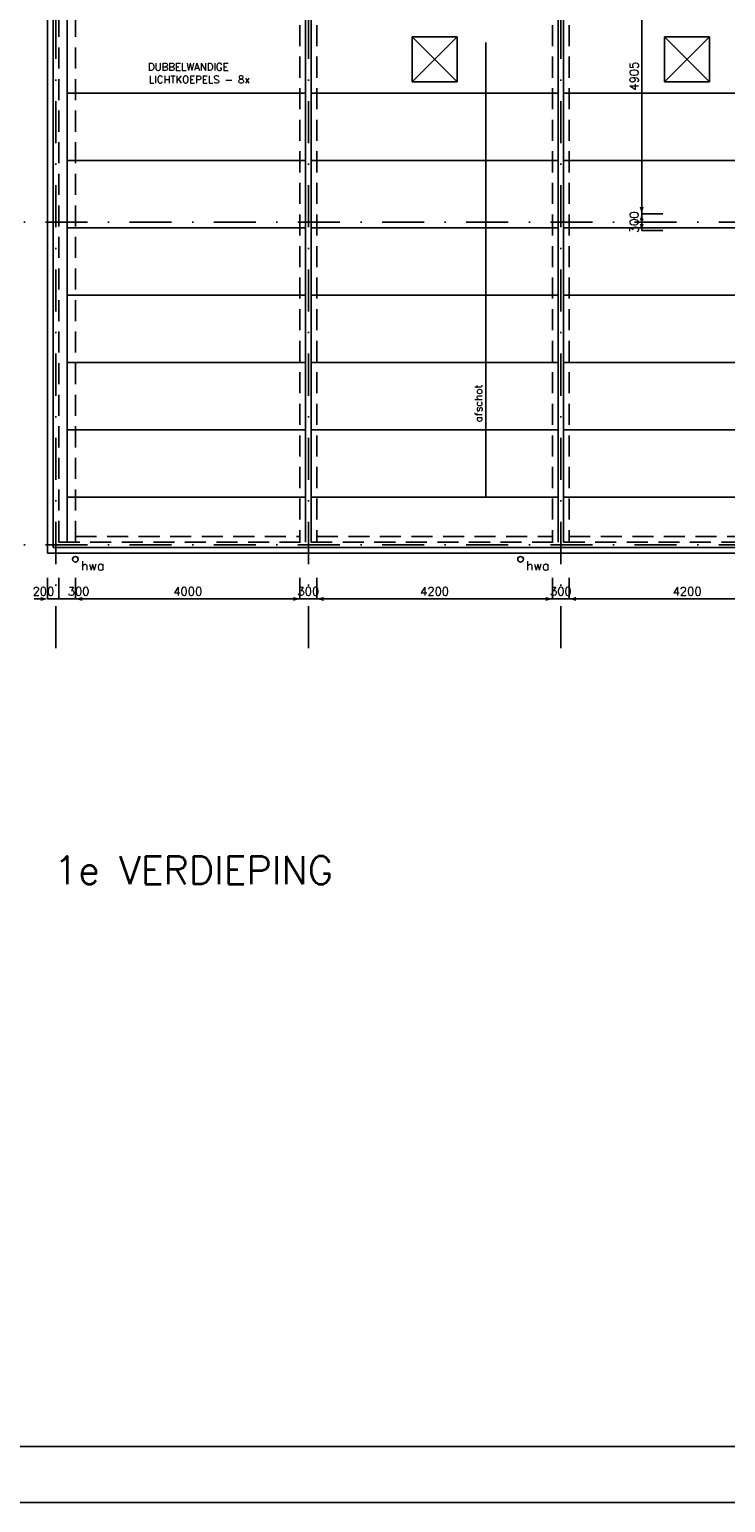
# Model space of a CAD drawing. Extents: x 10 to 84110, y 10 to 59410.
# Tile 2 of 16: x 16539 to 28945, y 10 to 26261. Entities that reach past the tile are written whole.
import ezdxf
from ezdxf.enums import TextEntityAlignment as Align

# ---------------------------------------------------------------- set-up
doc = ezdxf.new("R2010")
doc.units = 0
doc.header["$LTSCALE"] = 60
doc.header["$MEASUREMENT"] = 0
doc.linetypes.add('DASHDOT', pattern=[25, 12.5, -6.25, 0, -6.25])
doc.linetypes.add('HIDDEN', pattern=[9.375, 6.25, -3.125])
doc.layers.get('0').update_dxf_attribs({"linetype": 'CONTINUOUS'})
for name, color, linetype in [('KADER', 2, 'CONTINUOUS'), ('KANAALPLAAT', 15, 'CONTINUOUS'), ('LAAG18', 3, 'CONTINUOUS'), ('LAAG50', 1, 'CONTINUOUS'), ('LICHTKOEPEL', 3, 'CONTINUOUS'), ('MAAT15', 3, 'CONTINUOUS'), ('STRAMIEN', 3, 'DASHDOT'), ('TXT15', 3, 'CONTINUOUS'), ('TXT18', 3, 'CONTINUOUS')]:
    doc.layers.add(name, color=color, linetype=linetype)
doc.styles.add('ROMANS', font='romans')
doc.styles.get("Standard").update_dxf_attribs({"font": 'simplex'})

# ---------------------------------------------------------------- blocks, each defined once
blk = doc.blocks.new('ZUDIMTUS')
at = {"color": 3}
blk.add_solid([(0, 0), (-800, -240), (-800, 240)], dxfattribs=at)
blk = doc.blocks.new('ZUDIMEND')
blk.add_line((-800, 0), (-1600, 0))
at = {"color": 3}
blk.add_solid([(0, 0), (-800, -240), (-800, 240)], dxfattribs=at)

msp = doc.modelspace()

# ---------------------------------------------------------------- linework, layer by layer
at = {"layer": 'KADER', "color": 3}
msp.add_lwpolyline([(10, 10), (84110, 10), (84110, 10), (84110, 59410), (10, 59410)], close=True, dxfattribs=at)
at = {"layer": 'KADER'}
msp.add_lwpolyline([(1010, 1010), (83110, 1010), (83110, 1010), (83110, 58410), (1010, 58410)], close=True, dxfattribs=at)
at = {"layer": 'KANAALPLAAT'}
for p, q in [((17210, 17127), (17210, 41527)), ((21460, 41527), (21460, 17127)), ((21560, 41527), (21560, 17127)), ((25960, 41527), (25960, 17127)), ((26060, 41527), (26060, 17127)), ((17210, 25127), (21460, 25127)), ((21560, 25127), (25960, 25127)), ((26060, 25127), (30460, 25127)), ((17210, 23927), (21460, 23927)), ((21560, 23927), (25960, 23927)), ((26060, 23927), (30460, 23927)), ((17210, 22727), (21460, 22727)), ((21560, 22727), (25960, 22727)), ((26060, 22727), (30360, 22727)), ((17210, 21527), (21460, 21527)), ((21560, 21527), (25960, 21527)), ((26060, 21527), (30460, 21527)), ((17210, 20327), (21460, 20327)), ((21560, 20327), (25960, 20327)), ((26060, 20327), (30460, 20327)), ((17210, 19127), (21460, 19127)), ((21560, 19127), (25960, 19127)), ((26060, 19127), (30460, 19127)), ((17210, 17927), (21460, 17927)), ((21560, 17927), (25960, 17927)), ((26060, 17927), (30460, 17927))]:
    msp.add_line(p, q, dxfattribs=at)
at = {"layer": 'LAAG18'}
for p, q in [((16860, 16927), (16860, 41727)), ((16960, 17027), (16960, 41627)), ((16860, 16927), (47045, 16927)), ((16960, 17027), (46945, 17027))]:
    msp.add_line(p, q, dxfattribs=at)
at = {"layer": 'LAAG18', "linetype": 'HIDDEN'}
for p, q in [((17060, 17127), (17060, 41527)), ((17360, 17127), (17360, 41527)), ((21360, 41527), (21360, 17127)), ((21660, 41527), (21660, 17127)), ((25860, 41527), (25860, 17127)), ((26160, 41527), (26160, 17127)), ((17060, 17127), (46860, 17127)), ((17360, 17227), (21360, 17227)), ((21660, 17227), (25860, 17227)), ((26160, 17227), (30360, 17227))]:
    msp.add_line(p, q, dxfattribs=at)
at = {"layer": 'LAAG18'}
for centre in [(17358, 16819), (25292, 16819)]:
    msp.add_circle(centre, 50, dxfattribs=at)
at = {"layer": 'LICHTKOEPEL'}
for p, q in [((23360, 26127), (24160, 25327)), ((23360, 25327), (24160, 26127)), ((23360, 26127), (23360, 25327)), ((24160, 26127), (23360, 26127)), ((24160, 26127), (24160, 25327)), ((27860, 26127), (28660, 25327)), ((27860, 25327), (28660, 26127)), ((27860, 26127), (27860, 25327)), ((28660, 26127), (27860, 26127)), ((28660, 26127), (28660, 25327)), ((24160, 25327), (23360, 25327)), ((28660, 25327), (27860, 25327))]:
    msp.add_line(p, q, dxfattribs=at)
at = {"layer": 'MAAT15'}
for p, q in [((27451, 22977), (27451, 27882)), ((27451, 22677), (27451, 22977)), ((27451, 22977), (27826, 22977)), ((27451, 22677), (27826, 22677)), ((16860, 16113), (16860, 16488)), ((17060, 16113), (17060, 16488)), ((17360, 16113), (17360, 16488)), ((21360, 16113), (21360, 16488)), ((21660, 16113), (21660, 16488)), ((25860, 16113), (25860, 16488)), ((26160, 16113), (26160, 16488)), ((17060, 16113), (16860, 16113)), ((17360, 16113), (17060, 16113)), ((21360, 16113), (17360, 16113)), ((21660, 16113), (21360, 16113)), ((25860, 16113), (21660, 16113)), ((26160, 16113), (25860, 16113)), ((30360, 16113), (26160, 16113))]:
    msp.add_line(p, q, dxfattribs=at)
at = {"layer": 'STRAMIEN'}
for p, q in [((17010, 47487), (17010, 15193)), ((21510, 47487), (21510, 15158)), ((26010, 47487), (26010, 15193)), ((10823, 22827), (47643, 22827)), ((10823, 17077), (48442, 17077))]:
    msp.add_line(p, q, dxfattribs=at)
at = {"layer": 'TXT15'}
msp.add_lwpolyline([(23360, 28927, 0, 81, 0), (23221, 28727, 0, 0, 0), (20873, 25347, 0, 0, 0), (20757, 25347, 0, 0, 0)], format="xyseb", dxfattribs=at)
at = {"layer": 'TXT18'}
msp.add_line((24670, 17940), (24670, 26026), dxfattribs=at)
msp.add_lwpolyline([(24670, 17673, 0, 81, 0), (24670, 17916, 0, 0, 0), (24670, 17940, 0, 0, 0)], format="xyseb", dxfattribs=at)

# ---------------------------------------------------------------- block references
at = {"layer": 'MAAT15', "xscale": 0.15, "yscale": 0.15, "zscale": 0.15}
for p, rotation in [((27451, 22977), 270), ((27451, 22977), 90), ((27451, 22677), 270), ((17360, 16113), 180), ((21660, 16113), 180), ((26160, 16113), 180)]:
    msp.add_blockref('ZUDIMTUS', p, dxfattribs=dict(at, rotation=rotation))
for name, p in [('ZUDIMEND', (16860, 16113)), ('ZUDIMTUS', (21360, 16113)), ('ZUDIMTUS', (25860, 16113))]:
    msp.add_blockref(name, p, dxfattribs=at)

# ---------------------------------------------------------------- texts
at = {"layer": 'LAAG50', "style": 'ROMANS'}
msp.add_text('1e VERDIEPING', height=500, dxfattribs=at).set_placement((16977, 11029))
at = {"layer": 'MAAT15', "style": 'ROMANS'}
for s, p in [('4905', (27391, 25429)), ('300', (27391, 22827))]:
    msp.add_text(s, height=150, rotation=90, dxfattribs=at).set_placement(p, align=Align.CENTER)
for s, p in [('200', (16788, 16173)), ('300', (17415, 16173)), ('4000', (19360, 16173)), ('300', (21510, 16173)), ('4200', (23760, 16173)), ('300', (26010, 16173)), ('4200', (28260, 16173))]:
    msp.add_text(s, height=150, dxfattribs=at).set_placement(p, align=Align.CENTER)
at = {"layer": 'TXT15'}
for s, p in [('DUBBELWANDIGE', (18652, 25529)), ('LICHTKOEPELS - 8x', (18667, 25303))]:
    msp.add_text(s, height=132, dxfattribs=at).set_placement(p)
at = {"layer": 'TXT15', "style": 'ROMANS'}
msp.add_text('afschot', height=135, rotation=90, dxfattribs=at).set_placement((24609, 19262))
at = {"layer": 'TXT18', "style": 'ROMANS'}
for p in [(17457, 16623), (25390, 16623)]:
    msp.add_text('hwa', height=162, dxfattribs=at).set_placement(p)

doc.saveas('drawing.dxf')
